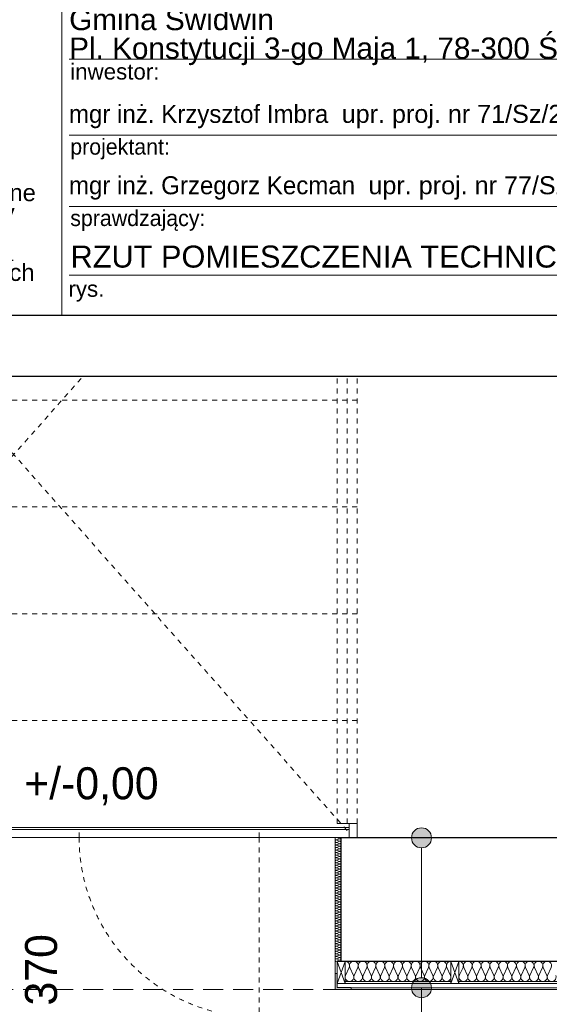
# Model space of a CAD drawing. Header units: inches. Extents: x -515158 to -470211, y -1887 to 84268.
# Tile 17 of 102: x -495266 to -492616, y 633 to 5558. Entities that reach past the tile are written whole.
import ezdxf

# ---------------------------------------------------------------- set-up
doc = ezdxf.new("R2010")
doc.units = ezdxf.units.IN
doc.header["$MEASUREMENT"] = 0
doc.set_wipeout_variables(frame=1)
doc.linetypes.add('Hidden Line', pattern=[50, 25, -25])
doc.linetypes.add('Krawędzie ukryte', pattern=[150, 100, -50])
for name, color, linetype, lineweight in [('#podkład', 252, 'Continuous', 9), ('Arch ocieplenie_Nr_Pióra__21', 252, 'Continuous', 9), ('Arch ocieplenie_Nr_Pióra__25', 252, 'Continuous', 15), ('Arch ocieplenie_Nr_Pióra__44', 252, 'Continuous', 9), ('Arch opisy_Nr_Pióra__21', 252, 'Continuous', 9), ('Arch stropy_Nr_Pióra__21', 252, 'Continuous', 9), ('ARCH TABELA_Nr_Pióra__1', 7, 'Continuous', 25), ('ARCH TABELA_Nr_Pióra__21', 252, 'Continuous', 9), ('ARCH TABELA_Nr_Pióra__7', 7, 'Continuous', 13), ('Arch wykończenie_Nr_Pióra__9', 252, 'Continuous', 9), ('INWENT RZĘDNE_Nr_Pióra__21', 252, 'Continuous', 9), ('INWENT. DRZWI_Nr_Pióra__21', 252, 'Continuous', 9), ('INWENT. OKNA_Nr_Pióra__21', 252, 'Continuous', 9), ('INWENT.ŚCIANY_Nr_Pióra__1', 252, 'Continuous', 25), ('Istniejące stropy_Nr_Pióra__5', 252, 'Continuous', 13)]:
    doc.layers.add(name, color=color, linetype=linetype, lineweight=lineweight)
doc.layers.add('_TABELA', color=7, linetype='Continuous')
doc.styles.add('GENERATED_STYLE_3', font='txt')
doc.styles.add('GENERATED_STYLE_7', font='txt')
doc.styles.add('GENERATED_STYLE_8', font='arial.ttf')
doc.styles.add('GENERATED_STYLE_9', font='arial.ttf')

# ---------------------------------------------------------------- blocks, each defined once
blk = doc.blocks.new('parter')
at = {"layer": 'Arch opisy_Nr_Pióra__21', "linetype": 'Continuous'}
for points in [[(-493205.8, 33595.6), (-493209.6, 33614.8), (-493220.4, 33631), (-493236.6, 33641.8), (-493255.8, 33645.6), (-493274.9, 33641.8), (-493291.1, 33631), (-493302, 33614.8), (-493305.8, 33595.6), (-493302, 33576.5), (-493291.1, 33560.3), (-493274.9, 33549.4), (-493255.8, 33545.6), (-493236.6, 33549.4), (-493220.4, 33560.3), (-493209.6, 33576.5)], [(-493205.8, 32845.6), (-493209.6, 32864.8), (-493220.4, 32881), (-493236.6, 32891.8), (-493255.8, 32895.6), (-493274.9, 32891.8), (-493291.1, 32881), (-493302, 32864.8), (-493305.8, 32845.6), (-493302, 32826.5), (-493291.1, 32810.3), (-493274.9, 32799.4), (-493255.8, 32795.6), (-493236.6, 32799.4), (-493220.4, 32810.3), (-493209.6, 32826.5)]]:
    blk.add_hatch(color=252, dxfattribs=at).paths.add_polyline_path(points, flags=0)
at = {"layer": 'Arch ocieplenie_Nr_Pióra__21', "color": 252, "linetype": 'Continuous'}
for p, q in [((-493688.3, 32917.6), (-493678.3, 32917.6)), ((-493688.3, 32837.6), (-493688.3, 32917.6)), ((-493678.3, 32917.6), (-493678.3, 32847.6)), ((-493608.3, 32837.6), (-493688.3, 32837.6)), ((-493678.3, 32847.6), (-493608.3, 32847.6)), ((-493608.3, 32847.6), (-493608.3, 32837.6))]:
    blk.add_line(p, q, dxfattribs=at)
at = {"layer": 'Arch ocieplenie_Nr_Pióra__25', "color": 252, "linetype": 'Continuous', "lineweight": 0}
for points in [[(-493678.3, 32837.6), (-493688.3, 32917.6), (-493678.3, 32917.6)], [(-493688.3, 32837.6), (-493688.3, 32917.6), (-493678.3, 32837.6)], [(-493608.3, 32837.6), (-493678.3, 32847.6), (-493608.3, 32847.6)], [(-493678.3, 32837.6), (-493678.3, 32847.6), (-493608.3, 32837.6)]]:
    blk.add_solid(points, dxfattribs=at)
at = {"layer": 'Arch ocieplenie_Nr_Pióra__44', "color": 252, "linetype": 'Continuous'}
for p, q in [((-493667.3, 33591.8), (-493679.4, 33597.1)), ((-493679.4, 33585.5), (-493667.3, 33590.8)), ((-493667.3, 33579.2), (-493679.4, 33584.4)), ((-493679.4, 33572.9), (-493667.3, 33578.1)), ((-493667.3, 33566.5), (-493679.4, 33571.8)), ((-493679.4, 33560.2), (-493667.3, 33565.5)), ((-493667.3, 33553.9), (-493679.4, 33559.1)), ((-493679.4, 33547.6), (-493667.3, 33552.8)), ((-493667.3, 33541.2), (-493679.4, 33546.5)), ((-493679.4, 33534.9), (-493667.3, 33540.2)), ((-493667.3, 33528.6), (-493679.4, 33533.8)), ((-493679.4, 33522.2), (-493667.3, 33527.5)), ((-493667.3, 33515.9), (-493679.4, 33521.2)), ((-493679.4, 33509.6), (-493667.3, 33514.9)), ((-493667.3, 33503.3), (-493679.4, 33508.5)), ((-493679.4, 33496.9), (-493667.3, 33502.2)), ((-493667.3, 33490.6), (-493679.4, 33495.9)), ((-493679.4, 33484.3), (-493667.3, 33489.5)), ((-493667.3, 33478), (-493679.4, 33483.2)), ((-493679.4, 33471.6), (-493667.3, 33476.9)), ((-493667.3, 33465.3), (-493679.4, 33470.6)), ((-493679.4, 33459), (-493667.3, 33464.2)), ((-493667.3, 33452.7), (-493679.4, 33457.9)), ((-493679.4, 33446.3), (-493667.3, 33451.6)), ((-493667.3, 33440), (-493679.4, 33445.3)), ((-493679.4, 33433.7), (-493667.3, 33438.9)), ((-493667.3, 33427.3), (-493679.4, 33432.6)), ((-493679.4, 33421), (-493667.3, 33426.3)), ((-493667.3, 33414.7), (-493679.4, 33420)), ((-493679.4, 33408.4), (-493667.3, 33413.6)), ((-493667.3, 33402), (-493679.4, 33407.3)), ((-493679.4, 33395.7), (-493667.3, 33401)), ((-493667.3, 33389.4), (-493679.4, 33394.7)), ((-493679.4, 33383.1), (-493667.3, 33388.3)), ((-493667.3, 33376.7), (-493679.4, 33382)), ((-493679.4, 33370.4), (-493667.3, 33375.7)), ((-493667.3, 33364.1), (-493679.4, 33369.3)), ((-493679.4, 33357.8), (-493667.3, 33363)), ((-493667.3, 33351.4), (-493679.4, 33356.7)), ((-493679.4, 33345.1), (-493667.3, 33350.4)), ((-493667.3, 33338.8), (-493679.4, 33344)), ((-493679.4, 33332.4), (-493667.3, 33337.7)), ((-493667.3, 33326.1), (-493679.4, 33331.4)), ((-493679.4, 33319.8), (-493667.3, 33325.1)), ((-493667.3, 33313.5), (-493679.4, 33318.7)), ((-493679.4, 33307.1), (-493667.3, 33312.4)), ((-493667.3, 33300.8), (-493679.4, 33306.1)), ((-493679.4, 33294.5), (-493667.3, 33299.8)), ((-493667.3, 33288.2), (-493679.4, 33293.4)), ((-493679.4, 33281.8), (-493667.3, 33287.1)), ((-493667.3, 33275.5), (-493679.4, 33280.8)), ((-493679.4, 33269.2), (-493667.3, 33274.4)), ((-493667.3, 33262.9), (-493679.4, 33268.1)), ((-493679.4, 33256.5), (-493667.3, 33261.8)), ((-493667.3, 33250.2), (-493679.4, 33255.5)), ((-493679.4, 33243.9), (-493667.3, 33249.1)), ((-493667.3, 33237.6), (-493679.4, 33242.8)), ((-493679.4, 33231.2), (-493667.3, 33236.5)), ((-493667.3, 33224.9), (-493679.4, 33230.2)), ((-493679.4, 33218.6), (-493667.3, 33223.8)), ((-493667.3, 33212.2), (-493679.4, 33217.5)), ((-493679.4, 33205.9), (-493667.3, 33211.2)), ((-493667.3, 33199.6), (-493679.4, 33204.9)), ((-493679.4, 33193.3), (-493667.3, 33198.5)), ((-493667.3, 33186.9), (-493679.4, 33192.2)), ((-493679.4, 33180.6), (-493667.3, 33185.9)), ((-493667.3, 33174.3), (-493679.4, 33179.5)), ((-493679.4, 33168), (-493667.3, 33173.2)), ((-493667.3, 33161.6), (-493679.4, 33166.9)), ((-493679.4, 33155.3), (-493667.3, 33160.6)), ((-493667.3, 33149), (-493679.4, 33154.2)), ((-493679.4, 33142.7), (-493667.3, 33147.9)), ((-493667.3, 33136.3), (-493679.4, 33141.6)), ((-493679.4, 33130), (-493667.3, 33135.3)), ((-493667.3, 33123.7), (-493679.4, 33128.9)), ((-493679.4, 33117.3), (-493667.3, 33122.6)), ((-493667.3, 33111), (-493679.4, 33116.3)), ((-493679.4, 33104.7), (-493667.3, 33110)), ((-493667.3, 33098.4), (-493679.4, 33103.6)), ((-493679.4, 33092), (-493667.3, 33097.3)), ((-493667.3, 33085.7), (-493679.4, 33091)), ((-493679.4, 33079.4), (-493667.3, 33084.7)), ((-493667.3, 33073.1), (-493679.4, 33078.3)), ((-493679.4, 33066.7), (-493667.3, 33072)), ((-493667.3, 33060.4), (-493679.4, 33065.7)), ((-493679.4, 33054.1), (-493667.3, 33059.3)), ((-493667.3, 33047.8), (-493679.4, 33053)), ((-493679.4, 33041.4), (-493667.3, 33046.7)), ((-493667.3, 33035.1), (-493679.4, 33040.4)), ((-493679.4, 33028.8), (-493667.3, 33034)), ((-493667.3, 33022.4), (-493679.4, 33027.7)), ((-493679.4, 33016.1), (-493667.3, 33021.4)), ((-493667.3, 33009.8), (-493679.4, 33015.1)), ((-493679.4, 33003.5), (-493667.3, 33008.7)), ((-493667.3, 32997.1), (-493679.4, 33002.4)), ((-493679.4, 32990.8), (-493667.3, 32996.1)), ((-493667.3, 32984.5), (-493679.4, 32989.8)), ((-493679.4, 32978.2), (-493667.3, 32983.4)), ((-493618.1, 32947.8), (-493636.5, 32907.4)), ((-493596, 32907.4), (-493614.4, 32947.8)), ((-493573.9, 32947.8), (-493592.3, 32907.4)), ((-493551.8, 32907.4), (-493570.2, 32947.8)), ((-493529.8, 32947.8), (-493548.1, 32907.4)), ((-493507.7, 32907.4), (-493526.1, 32947.8)), ((-493485.6, 32947.8), (-493504, 32907.4)), ((-493463.5, 32907.4), (-493481.9, 32947.8)), ((-493441.4, 32947.8), (-493459.8, 32907.4)), ((-493419.3, 32907.4), (-493437.7, 32947.8)), ((-493397.3, 32947.8), (-493415.6, 32907.4)), ((-493375.2, 32907.4), (-493393.6, 32947.8)), ((-493353.1, 32947.8), (-493371.5, 32907.4)), ((-493331, 32907.4), (-493349.4, 32947.8)), ((-493308.9, 32947.8), (-493327.3, 32907.4)), ((-493286.8, 32907.4), (-493305.2, 32947.8)), ((-493264.8, 32947.8), (-493283.1, 32907.4)), ((-493242.7, 32907.4), (-493261.1, 32947.8)), ((-493220.6, 32947.8), (-493239, 32907.4)), ((-493198.5, 32907.4), (-493216.9, 32947.8)), ((-493176.4, 32947.8), (-493194.8, 32907.4)), ((-493154.3, 32907.4), (-493172.7, 32947.8)), ((-493132.3, 32947.8), (-493150.6, 32907.4)), ((-493110.2, 32907.4), (-493128.6, 32947.8)), ((-493066.5, 32907.4), (-493048.1, 32947.8)), ((-493044.4, 32947.8), (-493026, 32907.4)), ((-493022.3, 32907.4), (-493003.9, 32947.8)), ((-493000.2, 32947.8), (-492981.8, 32907.4)), ((-492978.1, 32907.4), (-492959.8, 32947.8)), ((-492956.1, 32947.8), (-492937.7, 32907.4)), ((-492934, 32907.4), (-492915.6, 32947.8)), ((-492911.9, 32947.8), (-492893.5, 32907.4)), ((-492889.8, 32907.4), (-492871.4, 32947.8)), ((-492867.7, 32947.8), (-492849.3, 32907.4)), ((-492845.6, 32907.4), (-492827.3, 32947.8)), ((-492823.6, 32947.8), (-492805.2, 32907.4)), ((-492801.5, 32907.4), (-492783.1, 32947.8)), ((-492779.4, 32947.8), (-492761, 32907.4)), ((-492757.3, 32907.4), (-492738.9, 32947.8)), ((-492735.2, 32947.8), (-492716.8, 32907.4)), ((-492713.1, 32907.4), (-492694.8, 32947.8)), ((-492691.1, 32947.8), (-492672.7, 32907.4)), ((-492669, 32907.4), (-492650.6, 32947.8)), ((-492646.9, 32947.8), (-492628.5, 32907.4)), ((-492624.8, 32907.4), (-492606.4, 32947.8))]:
    blk.add_line(p, q, dxfattribs=at)
for centre, major_axis, ratio, start_param, end_param in [((-493681.9, 33591.3), (-6.38, 0), 0.991566, 4.299595, 8.266775), ((-493664.7, 33597.6), (-6.38, 0), 0.991566, 1.158004, 3.141593), ((-493664.7, 33585), (-6.38, 0), 0.991566, 1.158004, 5.125183), ((-493681.9, 33578.7), (-6.38, 0), 0.991566, 4.299595, 8.266775), ((-493681.9, 33566), (-6.38, 0), 0.991566, 4.299595, 8.266775), ((-493681.9, 33553.3), (-6.38, 0), 0.991566, 4.299595, 8.266775), ((-493681.9, 33540.7), (-6.38, 0), 0.991566, 4.299595, 8.266775), ((-493664.7, 33572.3), (-6.38, 0), 0.991566, 1.158004, 5.125183), ((-493664.7, 33559.7), (-6.38, 0), 0.991566, 1.158004, 5.125183), ((-493664.7, 33547), (-6.38, 0), 0.991566, 1.158004, 5.125183), ((-493664.7, 33534.4), (-6.38, 0), 0.991566, 1.158004, 5.125183), ((-493681.9, 33528), (-6.38, 0), 0.991566, 4.299595, 8.266775), ((-493681.9, 33515.4), (-6.38, 0), 0.991566, 4.299595, 8.266775), ((-493681.9, 33502.7), (-6.38, 0), 0.991566, 4.299595, 8.266775), ((-493681.9, 33490.1), (-6.38, 0), 0.991566, 4.299595, 8.266775), ((-493664.7, 33521.7), (-6.38, 0), 0.991566, 1.158004, 5.125183), ((-493664.7, 33509.1), (-6.38, 0), 0.991566, 1.158004, 5.125183), ((-493664.7, 33496.4), (-6.38, 0), 0.991566, 1.158004, 5.125183), ((-493664.7, 33483.8), (-6.38, 0), 0.991566, 1.158004, 5.125183), ((-493681.9, 33477.4), (-6.38, 0), 0.991566, 4.299595, 8.266775), ((-493681.9, 33464.8), (-6.38, 0), 0.991566, 4.299595, 8.266775), ((-493681.9, 33452.1), (-6.38, 0), 0.991566, 4.299595, 8.266775), ((-493681.9, 33439.5), (-6.38, 0), 0.991566, 4.299595, 8.266775), ((-493664.7, 33471.1), (-6.38, 0), 0.991566, 1.158004, 5.125183), ((-493664.7, 33458.4), (-6.38, 0), 0.991566, 1.158004, 5.125183), ((-493664.7, 33445.8), (-6.38, 0), 0.991566, 1.158004, 5.125183), ((-493664.7, 33433.1), (-6.38, 0), 0.991566, 1.158004, 5.125183), ((-493681.9, 33426.8), (-6.38, 0), 0.991566, 4.299595, 8.266775), ((-493681.9, 33414.2), (-6.38, 0), 0.991566, 4.299595, 8.266775), ((-493681.9, 33401.5), (-6.38, 0), 0.991566, 4.299595, 8.266775), ((-493681.9, 33388.9), (-6.38, 0), 0.991566, 4.299595, 8.266775), ((-493664.7, 33420.5), (-6.38, 0), 0.991566, 1.158004, 5.125183), ((-493664.7, 33407.8), (-6.38, 0), 0.991566, 1.158004, 5.125183), ((-493664.7, 33395.2), (-6.38, 0), 0.991566, 1.158004, 5.125183), ((-493664.7, 33382.5), (-6.38, 0), 0.991566, 1.158004, 5.125183), ((-493681.9, 33376.2), (-6.38, 0), 0.991566, 4.299595, 8.266775), ((-493681.9, 33363.5), (-6.38, 0), 0.991566, 4.299595, 8.266775), ((-493681.9, 33350.9), (-6.38, 0), 0.991566, 4.299595, 8.266775), ((-493681.9, 33338.2), (-6.38, 0), 0.991566, 4.299595, 8.266775), ((-493664.7, 33369.9), (-6.38, 0), 0.991566, 1.158004, 5.125183), ((-493664.7, 33357.2), (-6.38, 0), 0.991566, 1.158004, 5.125183), ((-493664.7, 33344.6), (-6.38, 0), 0.991566, 1.158004, 5.125183), ((-493681.9, 33325.6), (-6.38, 0), 0.991566, 4.299595, 8.266775), ((-493681.9, 33312.9), (-6.38, 0), 0.991566, 4.299595, 8.266775), ((-493681.9, 33300.3), (-6.38, 0), 0.991566, 4.299595, 8.266775), ((-493681.9, 33287.6), (-6.38, 0), 0.991566, 4.299595, 8.266775), ((-493664.7, 33331.9), (-6.38, 0), 0.991566, 1.158004, 5.125183), ((-493664.7, 33319.3), (-6.38, 0), 0.991566, 1.158004, 5.125183), ((-493664.7, 33306.6), (-6.38, 0), 0.991566, 1.158004, 5.125183), ((-493664.7, 33294), (-6.38, 0), 0.991566, 1.158004, 5.125183), ((-493681.9, 33275), (-6.38, 0), 0.991566, 4.299595, 8.266775), ((-493681.9, 33262.3), (-6.38, 0), 0.991566, 4.299595, 8.266775), ((-493681.9, 33249.7), (-6.38, 0), 0.991566, 4.299595, 8.266775), ((-493681.9, 33237), (-6.38, 0), 0.991566, 4.299595, 8.266775), ((-493664.7, 33281.3), (-6.38, 0), 0.991566, 1.158004, 5.125183), ((-493664.7, 33268.7), (-6.38, 0), 0.991566, 1.158004, 5.125183), ((-493664.7, 33256), (-6.38, 0), 0.991566, 1.158004, 5.125183), ((-493664.7, 33243.3), (-6.38, 0), 0.991566, 1.158004, 5.125183), ((-493681.9, 33224.4), (-6.38, 0), 0.991566, 4.299595, 8.266775), ((-493681.9, 33211.7), (-6.38, 0), 0.991566, 4.299595, 8.266775), ((-493681.9, 33199.1), (-6.38, 0), 0.991566, 4.299595, 8.266775), ((-493681.9, 33186.4), (-6.38, 0), 0.991566, 4.299595, 8.266775), ((-493664.7, 33230.7), (-6.38, 0), 0.991566, 1.158004, 5.125183), ((-493664.7, 33218), (-6.38, 0), 0.991566, 1.158004, 5.125183), ((-493664.7, 33205.4), (-6.38, 0), 0.991566, 1.158004, 5.125183), ((-493664.7, 33192.7), (-6.38, 0), 0.991566, 1.158004, 5.125183), ((-493681.9, 33173.8), (-6.38, 0), 0.991566, 4.299595, 8.266775), ((-493681.9, 33161.1), (-6.38, 0), 0.991566, 4.299595, 8.266775), ((-493681.9, 33148.4), (-6.38, 0), 0.991566, 4.299595, 8.266775), ((-493664.7, 33180.1), (-6.38, 0), 0.991566, 1.158004, 5.125183), ((-493664.7, 33167.4), (-6.38, 0), 0.991566, 1.158004, 5.125183), ((-493664.7, 33154.8), (-6.38, 0), 0.991566, 1.158004, 5.125183), ((-493664.7, 33142.1), (-6.38, 0), 0.991566, 1.158004, 5.125183), ((-493681.9, 33135.8), (-6.38, 0), 0.991566, 4.299595, 8.266775), ((-493681.9, 33123.1), (-6.38, 0), 0.991566, 4.299595, 8.266775), ((-493681.9, 33110.5), (-6.38, 0), 0.991566, 4.299595, 8.266775), ((-493681.9, 33097.8), (-6.38, 0), 0.991566, 4.299595, 8.266775), ((-493664.7, 33129.5), (-6.38, 0), 0.991566, 1.158004, 5.125183), ((-493664.7, 33116.8), (-6.38, 0), 0.991566, 1.158004, 5.125183), ((-493664.7, 33104.2), (-6.38, 0), 0.991566, 1.158004, 5.125183), ((-493664.7, 33091.5), (-6.38, 0), 0.991566, 1.158004, 5.125183), ((-493681.9, 33085.2), (-6.38, 0), 0.991566, 4.299595, 8.266775), ((-493681.9, 33072.5), (-6.38, 0), 0.991566, 4.299595, 8.266775), ((-493681.9, 33059.9), (-6.38, 0), 0.991566, 4.299595, 8.266775), ((-493681.9, 33047.2), (-6.38, 0), 0.991566, 4.299595, 8.266775), ((-493664.7, 33078.9), (-6.38, 0), 0.991566, 1.158004, 5.125183), ((-493664.7, 33066.2), (-6.38, 0), 0.991566, 1.158004, 5.125183), ((-493664.7, 33053.5), (-6.38, 0), 0.991566, 1.158004, 5.125183), ((-493664.7, 33040.9), (-6.38, 0), 0.991566, 1.158004, 5.125183), ((-493681.9, 33034.6), (-6.38, 0), 0.991566, 4.299595, 8.266775), ((-493681.9, 33021.9), (-6.38, 0), 0.991566, 4.299595, 8.266775), ((-493681.9, 33009.3), (-6.38, 0), 0.991566, 4.299595, 8.266775), ((-493681.9, 32996.6), (-6.38, 0), 0.991566, 4.299595, 8.266775), ((-493664.7, 33028.2), (-6.38, 0), 0.991566, 1.158004, 5.125183), ((-493664.7, 33015.6), (-6.38, 0), 0.991566, 1.158004, 5.125183), ((-493664.7, 33002.9), (-6.38, 0), 0.991566, 1.158004, 5.125183), ((-493664.7, 32990.3), (-6.38, 0), 0.991566, 1.158004, 5.125183), ((-493681.9, 32984), (-6.38, 0), 0.991566, 4.299595, 8.266775), ((-493664.7, 32977.6), (-6.38, 0), 0.991566, 3.141593, 5.125182), ((-493638.3, 32956.4), (-22.1, 0), 0.963071, 2.7288, 4.712389), ((-493594.2, 32956.4), (-22.1, 0), 0.963071, 2.7288, 6.695979), ((-493550, 32956.4), (-22.1, 0), 0.963071, 2.7288, 6.695979), ((-493505.8, 32956.4), (-22.1, 0), 0.963071, 2.7288, 6.695979), ((-493461.7, 32956.4), (-22.1, 0), 0.963071, 2.7288, 6.695979), ((-493417.5, 32956.4), (-22.1, 0), 0.963071, 2.7288, 6.695979), ((-493373.3, 32956.4), (-22.1, 0), 0.963071, 2.7288, 6.695979), ((-493329.2, 32956.4), (-22.1, 0), 0.963071, 2.7288, 6.695979), ((-493285, 32956.4), (-22.1, 0), 0.963071, 2.7288, 6.695979), ((-493240.8, 32956.4), (-22.1, 0), 0.963071, 2.7288, 6.695979), ((-493196.7, 32956.4), (-22.1, 0), 0.963071, 2.7288, 6.695979), ((-493152.5, 32956.4), (-22.1, 0), 0.963071, 2.7288, 6.695979), ((-493108.3, 32956.4), (-22.1, 0), 0.963071, 4.712389, 6.695979), ((-493068.3, 32956.4), (22.1, 0), 0.963071, 5.870392, 7.853982), ((-493024.2, 32956.4), (22.1, 0), 0.963071, 5.870392, 9.837571), ((-492980, 32956.4), (22.1, 0), 0.963071, 5.870392, 9.837571), ((-492935.8, 32956.4), (22.1, 0), 0.963071, 5.870392, 9.837571), ((-492891.7, 32956.4), (22.1, 0), 0.963071, 5.870392, 9.837571), ((-492847.5, 32956.4), (22.1, 0), 0.963071, 5.870392, 9.837571), ((-492803.3, 32956.4), (22.1, 0), 0.963071, 5.870392, 9.837571), ((-492759.2, 32956.4), (22.1, 0), 0.963071, 5.870392, 9.837571), ((-492715, 32956.4), (22.1, 0), 0.963071, 5.870392, 9.837571), ((-492670.8, 32956.4), (22.1, 0), 0.963071, 5.870392, 9.837571), ((-492626.7, 32956.4), (22.1, 0), 0.963071, 5.870392, 9.837571), ((-493616.2, 32898.9), (-22.1, 0), 0.963071, 5.870392, 9.837571), ((-493572.1, 32898.9), (-22.1, 0), 0.963071, 5.870392, 9.837571), ((-493527.9, 32898.9), (-22.1, 0), 0.963071, 5.870392, 9.837571), ((-493483.7, 32898.9), (-22.1, 0), 0.963071, 5.870392, 9.837571), ((-493439.6, 32898.9), (-22.1, 0), 0.963071, 5.870392, 9.837571), ((-493395.4, 32898.9), (-22.1, 0), 0.963071, 5.870392, 9.837571), ((-493351.2, 32898.9), (-22.1, 0), 0.963071, 5.870392, 9.837571), ((-493307.1, 32898.9), (-22.1, 0), 0.963071, 5.870392, 9.837571), ((-493262.9, 32898.9), (-22.1, 0), 0.963071, 5.870392, 9.837571), ((-493218.7, 32898.9), (-22.1, 0), 0.963071, 5.870392, 9.837571), ((-493174.6, 32898.9), (-22.1, 0), 0.963071, 5.870392, 9.837571), ((-493130.4, 32898.9), (-22.1, 0), 0.963071, 5.870392, 9.837571), ((-493046.2, 32898.9), (22.1, 0), 0.963071, 2.728799, 6.695979), ((-493002.1, 32898.9), (22.1, 0), 0.963071, 2.728799, 6.695979), ((-492957.9, 32898.9), (22.1, 0), 0.963071, 2.728799, 6.695979), ((-492913.7, 32898.9), (22.1, 0), 0.963071, 2.728799, 6.695979), ((-492869.6, 32898.9), (22.1, 0), 0.963071, 2.728799, 6.695979), ((-492825.4, 32898.9), (22.1, 0), 0.963071, 2.728799, 6.695979), ((-492781.2, 32898.9), (22.1, 0), 0.963071, 2.728799, 6.695979), ((-492737.1, 32898.9), (22.1, 0), 0.963071, 2.728799, 6.695979), ((-492692.9, 32898.9), (22.1, 0), 0.963071, 2.728799, 6.695979), ((-492648.7, 32898.9), (22.1, 0), 0.963071, 2.728799, 6.695979), ((-492604.6, 32898.9), (22.1, 0), 0.963071, 2.728799, 6.695979)]:
    blk.add_ellipse(centre, major_axis=major_axis, ratio=ratio, start_param=start_param, end_param=end_param, dxfattribs=at)
at = {"layer": 'Arch opisy_Nr_Pióra__21', "color": 252, "linetype": 'Continuous'}
for p, q in [((-493255.8, 33545.6), (-493255.8, 32895.6)), ((-493255.8, 32845.6), (-493255.8, 32023))]:
    blk.add_line(p, q, dxfattribs=at)
for centre in [(-493255.8, 33595.6), (-493255.8, 32845.6)]:
    blk.add_circle(centre, 50, dxfattribs=at)
at = {"layer": 'Arch stropy_Nr_Pióra__21', "color": 252, "linetype": 'Continuous'}
blk.add_line((-496928.3, 33597.6), (-493658.3, 33597.6), dxfattribs=at)
at = {"layer": 'Arch wykończenie_Nr_Pióra__9', "color": 252, "linetype": 'Continuous'}
for p, q in [((-493688.3, 33597.6), (-493688.3, 32837.6)), ((-493638.3, 32977.6), (-493678.3, 32867.6)), ((-493678.3, 32977.6), (-493638.3, 32867.6)), ((-493678.3, 32977.6), (-493678.3, 32867.6)), ((-493638.3, 32977.6), (-493678.3, 32977.6)), ((-493638.3, 32867.6), (-493638.3, 32977.6)), ((-493108.3, 32977.6), (-493068.3, 32867.6)), ((-493068.3, 32977.6), (-493108.3, 32867.6)), ((-493108.3, 32977.6), (-493068.3, 32977.6)), ((-493108.3, 32867.6), (-493108.3, 32977.6)), ((-493068.3, 32977.6), (-493068.3, 32867.6)), ((-493678.3, 32867.6), (-493638.3, 32867.6)), ((-493638.3, 32877.6), (-493108.3, 32877.6)), ((-493638.3, 32867.6), (-492498.3, 32867.6)), ((-493068.3, 32867.6), (-493108.3, 32867.6)), ((-493068.3, 32877.6), (-492538.3, 32877.6)), ((-493608.3, 32845.6), (-492568.3, 32845.6)), ((-493608.3, 32837.6), (-492568.3, 32837.6))]:
    blk.add_line(p, q, dxfattribs=at)
at = {"layer": 'INWENT. DRZWI_Nr_Pióra__21', "color": 252, "linetype": 'Hidden Line'}
for p, q in [((-493578.3, 37387.6), (-497008.3, 37387.6)), ((-496968.3, 33632.6), (-493628.3, 37387.6)), ((-493628.3, 33632.6), (-496958.3, 37387.6)), ((-493678.3, 33667.6), (-493678.3, 37387.6)), ((-493628.3, 33667.6), (-493628.3, 37387.6)), ((-493578.3, 33667.6), (-493578.3, 37387.6)), ((-493578.3, 36853.3), (-497008.3, 36853.3)), ((-493578.3, 36319.1), (-497008.3, 36319.1)), ((-493578.3, 35784.8), (-497008.3, 35784.8)), ((-493578.3, 35250.5), (-497008.3, 35250.5)), ((-493578.3, 34716.2), (-497008.3, 34716.2)), ((-493578.3, 34181.9), (-497008.3, 34181.9)), ((-494968.3, 33597.6), (-494968.3, 33647.6)), ((-494068.3, 33597.6), (-494068.3, 33647.6)), ((-494068.3, 33597.6), (-494068.3, 32697.6))]:
    blk.add_line(p, q, dxfattribs=at)
at = {"layer": 'INWENT. DRZWI_Nr_Pióra__21', "color": 252, "linetype": 'Continuous'}
for p, q in [((-496968.3, 33647.6), (-493618.3, 33647.6)), ((-496968.3, 33637.6), (-493618.3, 33637.6)), ((-493678.3, 33667.6), (-493578.3, 33667.6)), ((-493618.3, 33667.6), (-493618.3, 33597.6)), ((-493578.3, 33667.6), (-493578.3, 33597.6)), ((-496968.3, 33597.6), (-493618.3, 33597.6)), ((-493678.3, 33597.6), (-493578.3, 33597.6))]:
    blk.add_line(p, q, dxfattribs=at)
at = {"layer": 'INWENT. DRZWI_Nr_Pióra__21', "color": 252, "linetype": 'Hidden Line'}
blk.add_arc((-494068.3, 33597.6), 900, 180, 270, dxfattribs=at)
at = {"layer": 'INWENT.ŚCIANY_Nr_Pióra__1', "color": 252, "linetype": 'Continuous'}
for p, q in [((-493658.3, 33597.6), (-492518.3, 33597.6)), ((-493658.3, 32977.6), (-493658.3, 33597.6)), ((-492518.3, 32977.6), (-493658.3, 32977.6))]:
    blk.add_line(p, q, dxfattribs=at)
at = {"layer": 'Istniejące stropy_Nr_Pióra__5', "color": 252, "linetype": 'Krawędzie ukryte'}
blk.add_line((-496898.3, 32837.6), (-493688.3, 32837.6), dxfattribs=at)
at = {"layer": 'INWENT RZĘDNE_Nr_Pióra__21', "color": 252, "insert": (-495242.9, 33758.7), "char_height": 160, "attachment_point": 7, "style": 'GENERATED_STYLE_3'}
blk.add_mtext('{+/-0,00}', dxfattribs=at)
at = {"layer": 'INWENT. OKNA_Nr_Pióra__21', "color": 252, "linetype": 'Continuous', "style": 'GENERATED_STYLE_7'}
blk.add_text('370', height=160, rotation=90, dxfattribs=at).set_placement((-495078.8, 32756.9))
blk = doc.blocks.new('A$C6862494E')
at = {"layer": 'ARCH TABELA_Nr_Pióra__1', "color": 0, "linetype": 'Continuous', "insert": (43, 347.7), "char_height": 110, "attachment_point": 1, "style": 'GENERATED_STYLE_9'}
blk.add_mtext('RZUT POMIESZCZENIA TECHNICZNEGO', dxfattribs=at)
blk = doc.blocks.new('A$C68624956')
at = {"layer": 'ARCH TABELA_Nr_Pióra__21', "color": 7, "linetype": 'Continuous'}
for p, q in [((-6303.2, 2905.6), (-6303.2, 0)), ((-6303.2, 0), (-6303.2, 2705.6)), ((-6267.1, 1280.6), (-2417.2, 1280.6)), ((-6267.1, 200), (-2417.2, 200)), ((-8750, 0), (-6303.2, 0)), ((0, 0), (-6303.2, 0))]:
    blk.add_line(p, q, dxfattribs=at)
at = {"layer": 'ARCH TABELA_Nr_Pióra__21', "color": 0, "linetype": 'Continuous'}
for p, q in [((-6267.1, 900.6), (-2417.2, 900.6)), ((-6267.1, 543.4), (-2417.2, 543.4))]:
    blk.add_line(p, q, dxfattribs=at)
blk.add_blockref('A$C6862494E', (-6303.2, 0))
at = {"layer": 'ARCH TABELA_Nr_Pióra__21', "color": 7, "linetype": 'Continuous', "insert": (-6267.1, 1249.9), "char_height": 106.383, "attachment_point": 7, "line_spacing_factor": 0.807442, "style": 'GENERATED_STYLE_8'}
blk.add_mtext('{Gmina Świdwin\\PPl. Konstytucji 3-go Maja 1, 78-300 Świdwin}', dxfattribs=at)
at = {"layer": 'ARCH TABELA_Nr_Pióra__7', "color": 7, "linetype": 'Continuous', "char_height": 79.79, "attachment_point": 1, "style": 'GENERATED_STYLE_8'}
for s, insert in [('{inwestor:}', (-6261.7, 1258.1)), ('{rys.}', (-6270.7, 171.4))]:
    blk.add_mtext(s, dxfattribs=dict(at, insert=insert))
at = {"layer": 'ARCH TABELA_Nr_Pióra__7', "color": 0, "linetype": 'Continuous', "char_height": 90, "attachment_point": 1, "style": 'GENERATED_STYLE_7'}
for s, insert, width in [('mgr inż. Krzysztof Imbra  \\fArial|b0|i0|c238;upr. proj. nr 71/Sz/2002', (-6268.2, 1051.5), 3795.373), ('mgr inż. Grzegorz Kecman  \\fArial|b0|i0|c238;upr. proj. nr 77/Sz/2002', (-6268.2, 694.4), 3685.8)]:
    blk.add_mtext(s, dxfattribs=dict(at, insert=insert, width=width))
at = {"layer": 'ARCH TABELA_Nr_Pióra__7', "color": 0, "linetype": 'Continuous', "char_height": 79.79, "attachment_point": 1, "style": 'GENERATED_STYLE_7'}
for s, insert in [('{projektant:}', (-6261.7, 882.3)), ('sprawdzający:', (-6261.7, 525.2))]:
    blk.add_mtext(s, dxfattribs=dict(at, insert=insert))
at = {"layer": 'ARCH TABELA_Nr_Pióra__7', "color": 7, "linetype": 'Continuous', "insert": (-8647.4, 754.9), "char_height": 85.1064, "width": 2241.704, "attachment_point": 1, "line_spacing_factor": 0.703415, "style": 'GENERATED_STYLE_8'}
blk.add_mtext('{UWAGA:\\PKopiowanie, publikacje oraz wszelkie inne formy wykorzystania projektu bez zgody autorów będą naruszeniem przepisówwynikających z Ustawy z dnia 4.02.1994 r. o prawie autorskim i prawach pokrewnych.}', dxfattribs=at)

msp = doc.modelspace()

# ---------------------------------------------------------------- block references
at = {"layer": '#podkład'}
msp.add_blockref('parter', (0, -32129.9), dxfattribs=at)

# ---------------------------------------------------------------- next in the draw order: wipeouts: each hides what was drawn before it
msp.add_wipeout([(-488751, 4080.2), (-497501, 4080.2), (-497501, 15592.2), (-488751, 15592.2)])

# ---------------------------------------------------------------- next in the draw order: block references
msp.add_blockref('A$C68624956', (-488751, 4080.2))

# ---------------------------------------------------------------- next in the draw order: wipeouts: each hides what was drawn before it
msp.add_wipeout([(-509451, 3775.2), (-508201, 4080.2), (-488751, 4080.2), (-488751, 18320.2), (-488451, 18625.2), (-488451, 3775.2)])

# ---------------------------------------------------------------- next in the draw order: linework, layer by layer
at = {"layer": '_TABELA', "color": 7}
msp.add_lwpolyline([(-509451, 18625.2), (-488451, 18625.2), (-509451, 18625.2), (-509451, 3775.2), (-488451, 3775.2), (-488451, 18625.2)], dxfattribs=at)
msp.add_lwpolyline([(-488751, 18320.2), (-508201, 18320.2), (-508201, 4080.2), (-488751, 4080.2)], close=True, dxfattribs=at)

doc.saveas('drawing.dxf')
